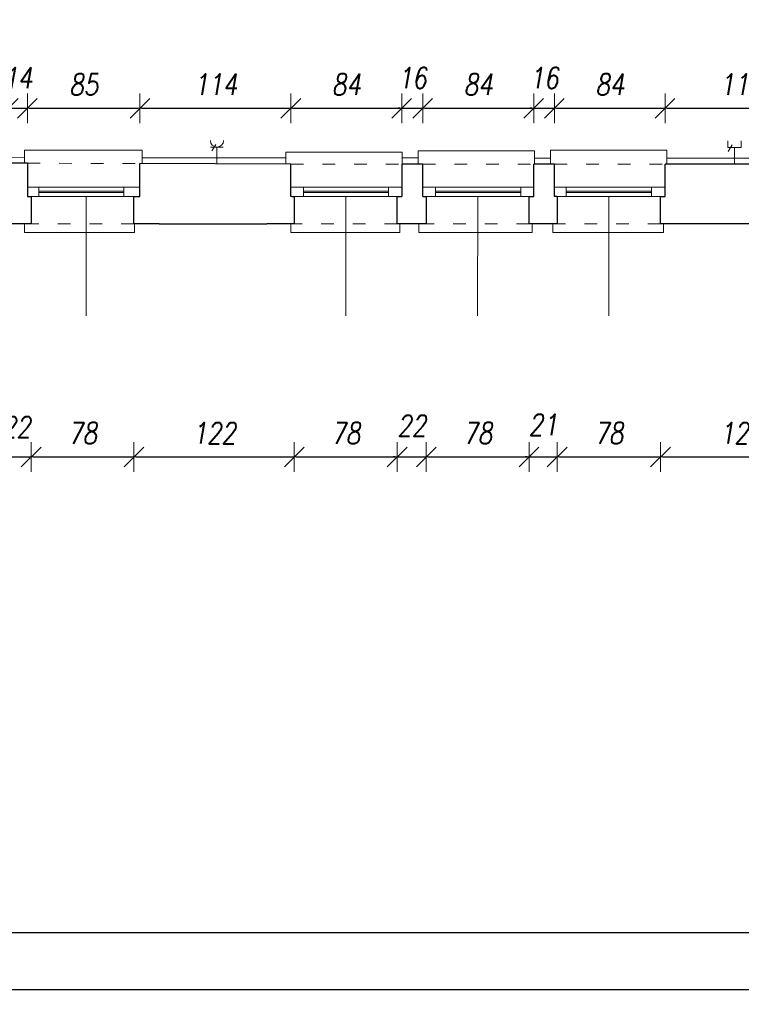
# Model space of a CAD drawing. Header units: millimetres. Extents: x -58431 to 28973, y -32170 to 9431.
# Tile 4 of 54: x -46745 to -41279, y -32170 to -24713. Entities that reach past the tile are written whole.
import ezdxf

# ---------------------------------------------------------------- set-up
doc = ezdxf.new("R2010")
doc.units = ezdxf.units.MM
doc.header["$LTSCALE"] = 8
doc.linetypes.add('ACAD_ISO03W100', pattern=[30, 12, -18])
doc.layers.get('Defpoints').update_dxf_attribs({"lineweight": 0})
for name, color, linetype, lineweight in [('A_DIMEN', 7, 'Continuous', 0), ('BAM_OPISY POWIERZCHNI', 40, 'Continuous', 0), ('instalacje', 6, 'Continuous', 0), ('piętro_dzwi i okna', 3, 'Continuous', 0), ('piętro_parapet', 6, 'Continuous', 0), ('piętro_podciąg', 2, 'ACAD_ISO03W100', 0), ('piętro_rzut', 7, 'Continuous', 30), ('piętro_widok', 4, 'Continuous', 0), ('RZUT_wymiarowanie', 2, 'Continuous', 0), ('wymiarowanie', 4, 'Continuous', 0)]:
    doc.layers.add(name, color=color, linetype=linetype, lineweight=lineweight)
doc.styles.add('ROMANS1', font='romans.shx', dxfattribs={"width": 0.8, "oblique": 10})
doc.dimstyles.new('NARCH100', dxfattribs={"dimscale": 100, "dimtxt": 1.6, "dimasz": 0.15, "dimexe": 0, "dimexo": 0, "dimgap": 1, "dimtad": 1, "dimdec": 0, "dimlfac": 0.1, "dimrnd": 1, "dimdsep": 46, "dimtxsty": 'ROMANS1', "dimblk": 'wym', "dimcen": -1.5, "dimse1": 1, "dimse2": 1, "dimclrd": 4, "dimclre": 4, "dimclrt": 3, "dimadec": 0, "dimazin": 0, "dimtfac": 0.04, "dimtdec": 0, "dimtmove": 2, "dimatfit": 3, "dimldrblk": 'wym', "dimfxl": 0, "dimtolj": 1, "dimarcsym": 0})

# ---------------------------------------------------------------- blocks, each defined once
blk = doc.blocks.new('wym')
at = {"layer": 'A_DIMEN', "color": 4, "ltscale": 100}
for p, q in [((-5, -5), (5, 5)), ((0, -7.5), (0, 7.5)), ((-5, 0), (5, 0))]:
    blk.add_line(p, q, dxfattribs=at)
blk = doc.blocks.new('*D23')
at = {"layer": 'Defpoints', "color": 0, "transparency": 16777216}
for p in [(-46883.6, -26258.7), (-46658.8, -26258.7), (-46658.8, -28024.5)]:
    blk.add_point(p, dxfattribs=at)
at = {"layer": 'piętro_widok', "color": 4, "lineweight": -2, "transparency": 16777216}
for p, q in [((-46898.6, -28024.5), (-46913.6, -28024.5)), ((-46883.6, -28024.5), (-46658.8, -28024.5)), ((-46643.8, -28024.5), (-46628.8, -28024.5))]:
    blk.add_line(p, q, dxfattribs=at)
at = {"layer": 'piętro_widok', "color": 4, "lineweight": -2, "transparency": 16777216, "xscale": 15, "yscale": 15, "zscale": 15}
for p, rotation in [((-46883.6, -28024.5), 359.9999999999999), ((-46658.8, -28024.5), 179.9999999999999)]:
    blk.add_blockref('wym', p, dxfattribs=dict(at, rotation=rotation))
at = {"layer": 'piętro_widok', "color": 3, "transparency": 16777216, "insert": (-46771.2, -27798.5), "char_height": 160, "attachment_point": 5, "style": 'ROMANS1'}
blk.add_mtext('\\A1;22', dxfattribs=at)
blk = doc.blocks.new('*D24')
at = {"layer": 'Defpoints', "color": 0, "transparency": 16777216}
for p in [(-46658.8, -26258.7), (-45879.8, -26258.7), (-45879.8, -28024.5)]:
    blk.add_point(p, dxfattribs=at)
at = {"layer": 'piętro_widok', "color": 4, "lineweight": -2, "transparency": 16777216}
blk.add_line((-46643.8, -28024.5), (-45894.8, -28024.5), dxfattribs=at)
at = {"layer": 'piętro_widok', "color": 4, "lineweight": -2, "transparency": 16777216, "xscale": 15, "yscale": 15, "zscale": 15, "rotation": 179.9999999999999}
blk.add_blockref('wym', (-46658.8, -28024.5), dxfattribs=at)
at = {"layer": 'piętro_widok', "color": 4, "lineweight": -2, "transparency": 16777216, "xscale": 15, "yscale": 15, "zscale": 15}
blk.add_blockref('wym', (-45879.8, -28024.5), dxfattribs=at)
at = {"layer": 'piętro_widok', "color": 3, "transparency": 16777216, "insert": (-46269.3, -27844.5), "char_height": 160, "attachment_point": 5, "style": 'ROMANS1'}
blk.add_mtext('\\A1;78', dxfattribs=at)
blk = doc.blocks.new('*D25')
at = {"layer": 'Defpoints', "color": 0, "transparency": 16777216}
for p in [(-45879.8, -26258.7), (-44664.8, -26258.7), (-44664.8, -28024.5)]:
    blk.add_point(p, dxfattribs=at)
at = {"layer": 'piętro_widok', "color": 4, "lineweight": -2, "transparency": 16777216}
blk.add_line((-45864.8, -28024.5), (-44679.8, -28024.5), dxfattribs=at)
at = {"layer": 'piętro_widok', "color": 4, "lineweight": -2, "transparency": 16777216, "xscale": 15, "yscale": 15, "zscale": 15, "rotation": 179.9999999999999}
blk.add_blockref('wym', (-45879.8, -28024.5), dxfattribs=at)
at = {"layer": 'piętro_widok', "color": 4, "lineweight": -2, "transparency": 16777216, "xscale": 15, "yscale": 15, "zscale": 15}
blk.add_blockref('wym', (-44664.8, -28024.5), dxfattribs=at)
at = {"layer": 'piętro_widok', "color": 3, "transparency": 16777216, "insert": (-45272.3, -27844.5), "char_height": 160, "attachment_point": 5, "style": 'ROMANS1'}
blk.add_mtext('\\A1;122', dxfattribs=at)
blk = doc.blocks.new('*D26')
at = {"layer": 'Defpoints', "color": 0, "transparency": 16777216}
for p in [(-44664.8, -26258.7), (-43885.8, -26258.7), (-43885.8, -28024.5)]:
    blk.add_point(p, dxfattribs=at)
at = {"layer": 'piętro_widok', "color": 4, "lineweight": -2, "transparency": 16777216}
blk.add_line((-44649.8, -28024.5), (-43900.8, -28024.5), dxfattribs=at)
at = {"layer": 'piętro_widok', "color": 4, "lineweight": -2, "transparency": 16777216, "xscale": 15, "yscale": 15, "zscale": 15, "rotation": 179.9999999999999}
blk.add_blockref('wym', (-44664.8, -28024.5), dxfattribs=at)
at = {"layer": 'piętro_widok', "color": 4, "lineweight": -2, "transparency": 16777216, "xscale": 15, "yscale": 15, "zscale": 15}
blk.add_blockref('wym', (-43885.8, -28024.5), dxfattribs=at)
at = {"layer": 'piętro_widok', "color": 3, "transparency": 16777216, "insert": (-44275.3, -27844.5), "char_height": 160, "attachment_point": 5, "style": 'ROMANS1'}
blk.add_mtext('\\A1;78', dxfattribs=at)
blk = doc.blocks.new('*D67')
at = {"layer": 'Defpoints', "color": 0, "transparency": 16777216}
for p in [(-43885.8, -26258.7), (-43665.3, -26258.7), (-43665.3, -28024.5)]:
    blk.add_point(p, dxfattribs=at)
at = {"layer": 'piętro_widok', "color": 4, "lineweight": -2, "transparency": 16777216}
for p, q in [((-43900.8, -28024.5), (-43915.8, -28024.5)), ((-43885.8, -28024.5), (-43665.3, -28024.5)), ((-43650.3, -28024.5), (-43635.3, -28024.5))]:
    blk.add_line(p, q, dxfattribs=at)
at = {"layer": 'piętro_widok', "color": 4, "lineweight": -2, "transparency": 16777216, "xscale": 15, "yscale": 15, "zscale": 15}
for p, rotation in [((-43885.8, -28024.5), 359.9999999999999), ((-43665.3, -28024.5), 179.9999999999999)]:
    blk.add_blockref('wym', p, dxfattribs=dict(at, rotation=rotation))
at = {"layer": 'piętro_widok', "color": 3, "transparency": 16777216, "insert": (-43775.6, -27787.6), "char_height": 160, "attachment_point": 5, "style": 'ROMANS1'}
blk.add_mtext('\\A1;22', dxfattribs=at)
blk = doc.blocks.new('*D68')
at = {"layer": 'Defpoints', "color": 0, "transparency": 16777216}
for p in [(-43665.3, -26258.7), (-42886.3, -26258.7), (-42886.3, -28024.5)]:
    blk.add_point(p, dxfattribs=at)
at = {"layer": 'piętro_widok', "color": 4, "lineweight": -2, "transparency": 16777216}
blk.add_line((-43650.3, -28024.5), (-42901.3, -28024.5), dxfattribs=at)
at = {"layer": 'piętro_widok', "color": 4, "lineweight": -2, "transparency": 16777216, "xscale": 15, "yscale": 15, "zscale": 15, "rotation": 179.9999999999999}
blk.add_blockref('wym', (-43665.3, -28024.5), dxfattribs=at)
at = {"layer": 'piętro_widok', "color": 4, "lineweight": -2, "transparency": 16777216, "xscale": 15, "yscale": 15, "zscale": 15}
blk.add_blockref('wym', (-42886.3, -28024.5), dxfattribs=at)
at = {"layer": 'piętro_widok', "color": 3, "transparency": 16777216, "insert": (-43275.8, -27844.5), "char_height": 160, "attachment_point": 5, "style": 'ROMANS1'}
blk.add_mtext('\\A1;78', dxfattribs=at)
blk = doc.blocks.new('*D69')
at = {"layer": 'Defpoints', "color": 0, "transparency": 16777216}
for p in [(-42886.3, -26258.7), (-42673.5, -26258.7), (-42673.5, -28024.5)]:
    blk.add_point(p, dxfattribs=at)
at = {"layer": 'piętro_widok', "color": 4, "lineweight": -2, "transparency": 16777216}
for p, q in [((-42901.3, -28024.5), (-42916.3, -28024.5)), ((-42886.3, -28024.5), (-42673.5, -28024.5)), ((-42658.5, -28024.5), (-42643.5, -28024.5))]:
    blk.add_line(p, q, dxfattribs=at)
at = {"layer": 'piętro_widok', "color": 4, "lineweight": -2, "transparency": 16777216, "xscale": 15, "yscale": 15, "zscale": 15}
for p, rotation in [((-42886.3, -28024.5), 359.9999999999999), ((-42673.5, -28024.5), 179.9999999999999)]:
    blk.add_blockref('wym', p, dxfattribs=dict(at, rotation=rotation))
at = {"layer": 'piętro_widok', "color": 3, "transparency": 16777216, "insert": (-42779.9, -27781.4), "char_height": 160, "attachment_point": 5, "style": 'ROMANS1'}
blk.add_mtext('\\A1;21', dxfattribs=at)
blk = doc.blocks.new('*D70')
at = {"layer": 'Defpoints', "color": 0, "transparency": 16777216}
for p in [(-42673.5, -26258.7), (-41891.2, -26258.7), (-41891.2, -28024.5)]:
    blk.add_point(p, dxfattribs=at)
at = {"layer": 'piętro_widok', "color": 4, "lineweight": -2, "transparency": 16777216}
blk.add_line((-42658.5, -28024.5), (-41906.2, -28024.5), dxfattribs=at)
at = {"layer": 'piętro_widok', "color": 4, "lineweight": -2, "transparency": 16777216, "xscale": 15, "yscale": 15, "zscale": 15, "rotation": 179.9999999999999}
blk.add_blockref('wym', (-42673.5, -28024.5), dxfattribs=at)
at = {"layer": 'piętro_widok', "color": 4, "lineweight": -2, "transparency": 16777216, "xscale": 15, "yscale": 15, "zscale": 15}
blk.add_blockref('wym', (-41891.2, -28024.5), dxfattribs=at)
at = {"layer": 'piętro_widok', "color": 3, "transparency": 16777216, "insert": (-42282.4, -27844.5), "char_height": 160, "attachment_point": 5, "style": 'ROMANS1'}
blk.add_mtext('\\A1;78', dxfattribs=at)
blk = doc.blocks.new('*D71')
at = {"layer": 'Defpoints', "color": 0, "transparency": 16777216}
for p in [(-41891.2, -26258.7), (-40663, -26258.7), (-40663, -28024.5)]:
    blk.add_point(p, dxfattribs=at)
at = {"layer": 'piętro_widok', "color": 4, "lineweight": -2, "transparency": 16777216}
blk.add_line((-41876.2, -28024.5), (-40678, -28024.5), dxfattribs=at)
at = {"layer": 'piętro_widok', "color": 4, "lineweight": -2, "transparency": 16777216, "xscale": 15, "yscale": 15, "zscale": 15, "rotation": 179.9999999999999}
blk.add_blockref('wym', (-41891.2, -28024.5), dxfattribs=at)
at = {"layer": 'piętro_widok', "color": 4, "lineweight": -2, "transparency": 16777216, "xscale": 15, "yscale": 15, "zscale": 15}
blk.add_blockref('wym', (-40663, -28024.5), dxfattribs=at)
at = {"layer": 'piętro_widok', "color": 3, "transparency": 16777216, "insert": (-41277.1, -27844.5), "char_height": 160, "attachment_point": 5, "style": 'ROMANS1'}
blk.add_mtext('\\A1;123', dxfattribs=at)
blk = doc.blocks.new('*D190')
at = {"layer": 'Defpoints', "color": 0, "transparency": 16777216}
for p in [(-46687.1, -25384.3), (-46832, -25981.2), (-46687.1, -25982.3)]:
    blk.add_point(p, dxfattribs=at)
at = {"layer": 'RZUT_wymiarowanie', "color": 4, "lineweight": -2, "transparency": 16777216}
for p, q in [((-46847, -25384.3), (-46862, -25384.3)), ((-46832, -25384.3), (-46687.1, -25384.3)), ((-46672.1, -25384.3), (-46657.1, -25384.3))]:
    blk.add_line(p, q, dxfattribs=at)
at = {"layer": 'RZUT_wymiarowanie', "color": 4, "lineweight": -2, "transparency": 16777216, "xscale": 15, "yscale": 15, "zscale": 15}
for p, rotation in [((-46832, -25384.3), 359.9999999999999), ((-46687.1, -25384.3), 179.9999999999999)]:
    blk.add_blockref('wym', p, dxfattribs=dict(at, rotation=rotation))
at = {"layer": 'RZUT_wymiarowanie', "color": 3, "transparency": 16777216, "insert": (-46759.5, -25154.3), "char_height": 160, "attachment_point": 5, "style": 'ROMANS1'}
blk.add_mtext('\\A1;14', dxfattribs=at)
blk = doc.blocks.new('*D191')
at = {"layer": 'Defpoints', "color": 0, "transparency": 16777216}
for p in [(-45834.1, -25384.3), (-46687.1, -25982.3), (-45834.1, -25981.2)]:
    blk.add_point(p, dxfattribs=at)
at = {"layer": 'RZUT_wymiarowanie', "color": 4, "lineweight": -2, "transparency": 16777216}
blk.add_line((-46672.1, -25384.3), (-45849.1, -25384.3), dxfattribs=at)
at = {"layer": 'RZUT_wymiarowanie', "color": 4, "lineweight": -2, "transparency": 16777216, "xscale": 15, "yscale": 15, "zscale": 15, "rotation": 179.9999999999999}
blk.add_blockref('wym', (-46687.1, -25384.3), dxfattribs=at)
at = {"layer": 'RZUT_wymiarowanie', "color": 4, "lineweight": -2, "transparency": 16777216, "xscale": 15, "yscale": 15, "zscale": 15}
blk.add_blockref('wym', (-45834.1, -25384.3), dxfattribs=at)
at = {"layer": 'RZUT_wymiarowanie', "color": 3, "transparency": 16777216, "insert": (-46260.6, -25204.3), "char_height": 160, "attachment_point": 5, "style": 'ROMANS1'}
blk.add_mtext('\\A1;85', dxfattribs=at)
blk = doc.blocks.new('*D192')
at = {"layer": 'Defpoints', "color": 0, "transparency": 16777216}
for p in [(-44690.8, -25384.3), (-45834.1, -25981.2), (-44690.8, -25981.2)]:
    blk.add_point(p, dxfattribs=at)
at = {"layer": 'RZUT_wymiarowanie', "color": 4, "lineweight": -2, "transparency": 16777216}
blk.add_line((-45819.1, -25384.3), (-44705.8, -25384.3), dxfattribs=at)
at = {"layer": 'RZUT_wymiarowanie', "color": 4, "lineweight": -2, "transparency": 16777216, "xscale": 15, "yscale": 15, "zscale": 15, "rotation": 179.9999999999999}
blk.add_blockref('wym', (-45834.1, -25384.3), dxfattribs=at)
at = {"layer": 'RZUT_wymiarowanie', "color": 4, "lineweight": -2, "transparency": 16777216, "xscale": 15, "yscale": 15, "zscale": 15}
blk.add_blockref('wym', (-44690.8, -25384.3), dxfattribs=at)
at = {"layer": 'RZUT_wymiarowanie', "color": 3, "transparency": 16777216, "insert": (-45262.4, -25204.3), "char_height": 160, "attachment_point": 5, "style": 'ROMANS1'}
blk.add_mtext('\\A1;114', dxfattribs=at)
blk = doc.blocks.new('*D193')
at = {"layer": 'Defpoints', "color": 0, "transparency": 16777216}
for p in [(-43851.6, -25384.3), (-44690.8, -25981.2), (-43851.6, -25981.2)]:
    blk.add_point(p, dxfattribs=at)
at = {"layer": 'RZUT_wymiarowanie', "color": 4, "lineweight": -2, "transparency": 16777216}
blk.add_line((-44675.8, -25384.3), (-43866.6, -25384.3), dxfattribs=at)
at = {"layer": 'RZUT_wymiarowanie', "color": 4, "lineweight": -2, "transparency": 16777216, "xscale": 15, "yscale": 15, "zscale": 15, "rotation": 179.9999999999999}
blk.add_blockref('wym', (-44690.8, -25384.3), dxfattribs=at)
at = {"layer": 'RZUT_wymiarowanie', "color": 4, "lineweight": -2, "transparency": 16777216, "xscale": 15, "yscale": 15, "zscale": 15}
blk.add_blockref('wym', (-43851.6, -25384.3), dxfattribs=at)
at = {"layer": 'RZUT_wymiarowanie', "color": 3, "transparency": 16777216, "insert": (-44271.2, -25204.3), "char_height": 160, "attachment_point": 5, "style": 'ROMANS1'}
blk.add_mtext('\\A1;84', dxfattribs=at)
blk = doc.blocks.new('*D194')
at = {"layer": 'Defpoints', "color": 0, "transparency": 16777216}
for p in [(-43692.2, -25384.3), (-43851.6, -25981.2), (-43692.2, -25981.2)]:
    blk.add_point(p, dxfattribs=at)
at = {"layer": 'RZUT_wymiarowanie', "color": 4, "lineweight": -2, "transparency": 16777216}
for p, q in [((-43866.6, -25384.3), (-43881.6, -25384.3)), ((-43851.6, -25384.3), (-43692.2, -25384.3)), ((-43677.2, -25384.3), (-43662.2, -25384.3))]:
    blk.add_line(p, q, dxfattribs=at)
at = {"layer": 'RZUT_wymiarowanie', "color": 4, "lineweight": -2, "transparency": 16777216, "xscale": 15, "yscale": 15, "zscale": 15}
for p, rotation in [((-43851.6, -25384.3), 359.9999999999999), ((-43692.2, -25384.3), 179.9999999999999)]:
    blk.add_blockref('wym', p, dxfattribs=dict(at, rotation=rotation))
at = {"layer": 'RZUT_wymiarowanie', "color": 3, "transparency": 16777216, "insert": (-43771.9, -25154.3), "char_height": 160, "attachment_point": 5, "style": 'ROMANS1'}
blk.add_mtext('\\A1;16', dxfattribs=at)
blk = doc.blocks.new('*D195')
at = {"layer": 'Defpoints', "color": 0, "transparency": 16777216}
for p in [(-42851.6, -25384.3), (-43692.2, -25981.2), (-42851.6, -25981.2)]:
    blk.add_point(p, dxfattribs=at)
at = {"layer": 'RZUT_wymiarowanie', "color": 4, "lineweight": -2, "transparency": 16777216}
blk.add_line((-43677.2, -25384.3), (-42866.6, -25384.3), dxfattribs=at)
at = {"layer": 'RZUT_wymiarowanie', "color": 4, "lineweight": -2, "transparency": 16777216, "xscale": 15, "yscale": 15, "zscale": 15, "rotation": 179.9999999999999}
blk.add_blockref('wym', (-43692.2, -25384.3), dxfattribs=at)
at = {"layer": 'RZUT_wymiarowanie', "color": 4, "lineweight": -2, "transparency": 16777216, "xscale": 15, "yscale": 15, "zscale": 15}
blk.add_blockref('wym', (-42851.6, -25384.3), dxfattribs=at)
at = {"layer": 'RZUT_wymiarowanie', "color": 3, "transparency": 16777216, "insert": (-43271.9, -25204.3), "char_height": 160, "attachment_point": 5, "style": 'ROMANS1'}
blk.add_mtext('\\A1;84', dxfattribs=at)
blk = doc.blocks.new('*D196')
at = {"layer": 'Defpoints', "color": 0, "transparency": 16777216}
for p in [(-42694.7, -25384.3), (-42851.6, -25981.2), (-42694.7, -25981.2)]:
    blk.add_point(p, dxfattribs=at)
at = {"layer": 'RZUT_wymiarowanie', "color": 4, "lineweight": -2, "transparency": 16777216}
for p, q in [((-42866.6, -25384.3), (-42881.6, -25384.3)), ((-42851.6, -25384.3), (-42694.7, -25384.3)), ((-42679.7, -25384.3), (-42664.7, -25384.3))]:
    blk.add_line(p, q, dxfattribs=at)
at = {"layer": 'RZUT_wymiarowanie', "color": 4, "lineweight": -2, "transparency": 16777216, "xscale": 15, "yscale": 15, "zscale": 15}
for p, rotation in [((-42851.6, -25384.3), 359.9999999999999), ((-42694.7, -25384.3), 179.9999999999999)]:
    blk.add_blockref('wym', p, dxfattribs=dict(at, rotation=rotation))
at = {"layer": 'RZUT_wymiarowanie', "color": 3, "transparency": 16777216, "insert": (-42773.2, -25154.3), "char_height": 160, "attachment_point": 5, "style": 'ROMANS1'}
blk.add_mtext('\\A1;16', dxfattribs=at)
blk = doc.blocks.new('*D197')
at = {"layer": 'Defpoints', "color": 0, "transparency": 16777216}
for p in [(-41856.1, -25384.3), (-42694.7, -25981.2), (-41856.1, -25981.2)]:
    blk.add_point(p, dxfattribs=at)
at = {"layer": 'RZUT_wymiarowanie', "color": 4, "lineweight": -2, "transparency": 16777216}
blk.add_line((-42679.7, -25384.3), (-41871.1, -25384.3), dxfattribs=at)
at = {"layer": 'RZUT_wymiarowanie', "color": 4, "lineweight": -2, "transparency": 16777216, "xscale": 15, "yscale": 15, "zscale": 15, "rotation": 179.9999999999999}
blk.add_blockref('wym', (-42694.7, -25384.3), dxfattribs=at)
at = {"layer": 'RZUT_wymiarowanie', "color": 4, "lineweight": -2, "transparency": 16777216, "xscale": 15, "yscale": 15, "zscale": 15}
blk.add_blockref('wym', (-41856.1, -25384.3), dxfattribs=at)
at = {"layer": 'RZUT_wymiarowanie', "color": 3, "transparency": 16777216, "insert": (-42275.4, -25204.3), "char_height": 160, "attachment_point": 5, "style": 'ROMANS1'}
blk.add_mtext('\\A1;84', dxfattribs=at)
blk = doc.blocks.new('*D198')
at = {"layer": 'Defpoints', "color": 0, "transparency": 16777216}
for p in [(-40696.8, -25384.3), (-41856.1, -25981.2), (-40696.8, -25981.2)]:
    blk.add_point(p, dxfattribs=at)
at = {"layer": 'RZUT_wymiarowanie', "color": 4, "lineweight": -2, "transparency": 16777216}
blk.add_line((-41841.1, -25384.3), (-40711.8, -25384.3), dxfattribs=at)
at = {"layer": 'RZUT_wymiarowanie', "color": 4, "lineweight": -2, "transparency": 16777216, "xscale": 15, "yscale": 15, "zscale": 15, "rotation": 179.9999999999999}
blk.add_blockref('wym', (-41856.1, -25384.3), dxfattribs=at)
at = {"layer": 'RZUT_wymiarowanie', "color": 4, "lineweight": -2, "transparency": 16777216, "xscale": 15, "yscale": 15, "zscale": 15}
blk.add_blockref('wym', (-40696.8, -25384.3), dxfattribs=at)
at = {"layer": 'RZUT_wymiarowanie', "color": 3, "transparency": 16777216, "insert": (-41276.5, -25204.3), "char_height": 160, "attachment_point": 5, "style": 'ROMANS1'}
blk.add_mtext('\\A1;116', dxfattribs=at)
blk = doc.blocks.new('*D543')
at = {"layer": 'BAM_OPISY POWIERZCHNI', "color": 4, "lineweight": -2, "transparency": 16777216}
blk.add_line((-56042.1, -31627.1), (-14725.3, -31627.1), dxfattribs=at)
at = {"layer": 'Defpoints', "color": 0, "transparency": 16777216}
for p in [(-56057.1, -26261.6), (-14710.3, -30520.1), (-14710.3, -31627.1)]:
    blk.add_point(p, dxfattribs=at)
at = {"layer": 'BAM_OPISY POWIERZCHNI', "color": 4, "lineweight": -2, "transparency": 16777216, "xscale": 15, "yscale": 15, "zscale": 15, "rotation": 179.9999999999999}
blk.add_blockref('wym', (-56057.1, -31627.1), dxfattribs=at)
at = {"layer": 'BAM_OPISY POWIERZCHNI', "color": 4, "lineweight": -2, "transparency": 16777216, "xscale": 15, "yscale": 15, "zscale": 15}
blk.add_blockref('wym', (-14710.3, -31627.1), dxfattribs=at)
at = {"layer": 'BAM_OPISY POWIERZCHNI', "color": 3, "transparency": 16777216, "insert": (-35383.7, -31447.1), "char_height": 160, "attachment_point": 5, "style": 'ROMANS1'}
blk.add_mtext('\\A1;4135', dxfattribs=at)
blk = doc.blocks.new('*D546')
at = {"layer": 'BAM_OPISY POWIERZCHNI', "color": 4, "lineweight": -2, "transparency": 16777216}
blk.add_line((-56042.1, -32057.8), (-1543.1, -32057.8), dxfattribs=at)
at = {"layer": 'Defpoints', "color": 0, "transparency": 16777216}
for p in [(-56057.1, -26261.6), (-1528.1, -26309.4), (-1528.1, -32057.8)]:
    blk.add_point(p, dxfattribs=at)
at = {"layer": 'BAM_OPISY POWIERZCHNI', "color": 4, "lineweight": -2, "transparency": 16777216, "xscale": 15, "yscale": 15, "zscale": 15, "rotation": 179.9999999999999}
blk.add_blockref('wym', (-56057.1, -32057.8), dxfattribs=at)
at = {"layer": 'BAM_OPISY POWIERZCHNI', "color": 4, "lineweight": -2, "transparency": 16777216, "xscale": 15, "yscale": 15, "zscale": 15}
blk.add_blockref('wym', (-1528.1, -32057.8), dxfattribs=at)
at = {"layer": 'BAM_OPISY POWIERZCHNI', "color": 3, "transparency": 16777216, "insert": (-28792.6, -31877.8), "char_height": 160, "attachment_point": 5, "style": 'ROMANS1'}
blk.add_mtext('\\A1;5453', dxfattribs=at)

msp = doc.modelspace()

# ---------------------------------------------------------------- linework, layer by layer
at = {"layer": 'instalacje'}
for points in [[(-41379.9, -25630.9), (-41379.9, -25681.2)], [(-41279.4, -25630.9), (-41279.4, -25681.2)], [(-45298.7, -25678.8), (-45202.8, -25678.8)], [(-45259.4, -25657.2), (-45289.3, -25706.9)], [(-45250.8, -25678.8), (-45250.8, -25806.8)], [(-41279.4, -25681.2), (-41379.9, -25681.2)], [(-41347.8, -25660.5), (-41377.7, -25710.2)], [(-41329.6, -25681.2), (-41329.7, -25809.2)]]:
    msp.add_lwpolyline(points, dxfattribs=at)
msp.add_arc((-45250.8, -25628.5), 50.2, 179.99226, 359.99226, dxfattribs=at)
at = {"layer": 'piętro_dzwi i okna'}
for points in [[(-45834.1, -25981.2), (-46687.1, -25981.2)], [(-46600.7, -25981.2), (-46600.7, -26051.2)], [(-45955.4, -26012.4), (-46600.7, -26012.4)], [(-45955.4, -26022), (-46600.7, -26022)], [(-45955.4, -25981.2), (-45955.4, -26051.2)], [(-43851.6, -25981.2), (-44690.8, -25981.2)], [(-44596.4, -25981.2), (-44596.4, -26051.2)], [(-43951.1, -26012.4), (-44596.4, -26012.4)], [(-43951.1, -26022), (-44596.4, -26022)], [(-43951.1, -25981.2), (-43951.1, -26051.2)], [(-42851.6, -25981.2), (-43692.2, -25981.2)], [(-43595.2, -25981.2), (-43595.2, -26051.2)], [(-42949.8, -26012.4), (-43595.2, -26012.4)], [(-42949.8, -26022), (-43595.2, -26022)], [(-42949.8, -25981.2), (-42949.8, -26051.2)], [(-41856.1, -25981.2), (-42694.7, -25981.2)], [(-42605.3, -25981.2), (-42605.3, -26051.2)], [(-41959.9, -26012.4), (-42605.3, -26012.4)], [(-41959.9, -26022), (-42605.3, -26022)], [(-41959.9, -25981.2), (-41959.9, -26051.2)], [(-45879.8, -26051.2), (-46658.8, -26051.2)], [(-43885.8, -26051.2), (-44664.8, -26051.2)], [(-42886.3, -26051.2), (-43665.3, -26051.2)], [(-41891.2, -26051.2), (-42673.5, -26051.2)]]:
    msp.add_lwpolyline(points, dxfattribs=at)
at = {"layer": 'piętro_parapet'}
for points in [[(-46709.8, -25800.7), (-46709.8, -25700.5), (-45817.5, -25700.5), (-45817.5, -25801.7)], [(-44728.7, -25806.6), (-44728.7, -25716.3), (-43847.5, -25716.3), (-43847.5, -25806.8)], [(-43726.8, -25806.8), (-43726.8, -25706.3), (-42845.7, -25706.3), (-42845.7, -25806.8)], [(-42725.1, -25806.8), (-42725.1, -25700.8), (-41843.9, -25700.8), (-41843.9, -25806.8)], [(-46708.2, -26258.7), (-46708.2, -26324.3), (-45875.1, -26324.3), (-45875.1, -26258.7)], [(-44690.9, -26258.7), (-44690.9, -26324.3), (-43866.5, -26324.3), (-43866.5, -26258.7)], [(-43722.1, -26258.7), (-43722.1, -26324.3), (-42863.1, -26324.3), (-42863.1, -26258.7)], [(-42707.4, -26258.7), (-42707.4, -26324.3), (-41868.4, -26324.3), (-41868.4, -26258.7)]]:
    msp.add_lwpolyline(points, dxfattribs=at)
at = {"layer": 'piętro_podciąg'}
for points in [[(-46687.1, -25800.7), (-45824.2, -25801.7)], [(-44690.8, -25806.8), (-43851.6, -25806.8)], [(-43692.2, -25806.8), (-42851.6, -25806.8)], [(-42694.7, -25806.8), (-41856.1, -25806.8)], [(-45879.8, -26258.7), (-46658.8, -26258.7)], [(-43885.8, -26258.7), (-44664.8, -26258.7)], [(-42886.3, -26258.7), (-43665.3, -26258.7)], [(-41891.2, -26258.7), (-42673.5, -26258.7)]]:
    msp.add_lwpolyline(points, dxfattribs=at)
at = {"layer": 'piętro_rzut'}
msp.add_line((-40696.8, -25808.1), (-41856, -25806.8), dxfattribs=at)
for points in [[(-46658.8, -26051.2), (-46658.8, -26258.7), (-46883.6, -26258.7), (-46883.6, -26051.2), (-46832, -26051.2), (-46832, -25800.6)], [(-46687.1, -25800.7), (-46832, -25800.6)], [(-46687.1, -25800.7), (-46687.1, -25982.3)], [(-45688, -26258.7), (-45879.8, -26258.7), (-45879.8, -26051.2), (-45834.1, -26051.2), (-45834.1, -25801.7)], [(-44690.8, -25806.8), (-45834.1, -25801.7)], [(-44684.6, -26051.2), (-44690.8, -26051.2), (-44690.8, -25806.8)], [(-43851.6, -25806.8), (-43851.6, -26051.2)], [(-43692.2, -25806.8), (-43851.6, -25806.8)], [(-43692.2, -26051.2), (-43692.2, -25806.8)], [(-42673.5, -26051.2), (-42673.5, -26258.7), (-42886.3, -26258.7), (-42886.3, -26051.2), (-42851.6, -26051.2), (-42851.6, -25806.8)], [(-42694.7, -25806.8), (-42851.6, -25806.8)], [(-42673.5, -26051.2), (-42694.7, -26051.2), (-42694.7, -25806.8)], [(-41692.6, -26258.7), (-41692.6, -26258.7), (-41891.2, -26258.7), (-41891.2, -26051.2), (-41856.1, -26051.2), (-41856.1, -25806.8)], [(-41841.2, -25806.8), (-41856.1, -25806.8)], [(-46687.1, -25981.2), (-46687.1, -26051.2), (-46658.8, -26051.2)], [(-44664.8, -26051.2), (-44664.8, -26258.7), (-44871.9, -26258.7)], [(-44684.6, -26051.2), (-44664.8, -26051.2)], [(-43665.3, -26051.2), (-43665.3, -26258.7), (-43885.8, -26258.7), (-43885.8, -26051.2), (-43851.6, -26051.2)], [(-43692.2, -26051.2), (-43665.3, -26051.2)], [(-45688, -26258.7), (-44871.9, -26258.7)], [(-40885.4, -26258.7), (-41692.6, -26258.7)]]:
    msp.add_lwpolyline(points, dxfattribs=at)
at = {"layer": 'piętro_widok'}
for points in [[(-46830.5, -25758.1), (-46709.8, -25758.2)], [(-45817.5, -25758.9), (-44728.7, -25759.7)], [(-43847.5, -25760.4), (-43726.8, -25760.5)], [(-42845.7, -25761.1), (-42725.1, -25761.2)], [(-41843.9, -25761.9), (-40723.2, -25762.7)]]:
    msp.add_lwpolyline(points, dxfattribs=at)
at = {"layer": 'wymiarowanie'}
for points in [[(-46242.7, -26956.6), (-46242.1, -26051.2)], [(-44275.8, -26956.6), (-44275.3, -26051.2)], [(-43276.4, -26956.6), (-43275.8, -26051.2)], [(-42282.9, -26956.6), (-42282.4, -26051.2)]]:
    msp.add_lwpolyline(points, dxfattribs=at)

# ---------------------------------------------------------------- dimensions: what is measured, and where the dimension line sits
at = {"layer": 'BAM_OPISY POWIERZCHNI'}
for base, p2, picture, middle in [((-14710.3, -31627.1), (-14710.3, -30520.1), '*D543', (-35383.7, -31447.1)), ((-1528.1, -32057.8), (-1528.1, -26309.4), '*D546', (-28792.6, -31877.8))]:
    dim = msp.add_linear_dim(base=base, p1=(-56057.1, -26261.6), p2=p2, dimstyle='NARCH100', dxfattribs=at)
    dim.commit()
    dim.dimension.update_dxf_attribs({"geometry": picture, "text_midpoint": middle})
at = {"layer": 'piętro_widok'}
for base, p1, p2, picture, middle in [((-46658.8, -28024.5), (-46883.6, -26258.7), (-46658.8, -26258.7), '*D23', (-46771.2, -27798.5)), ((-43665.3, -28024.5), (-43885.8, -26258.7), (-43665.3, -26258.7), '*D67', (-43775.6, -27787.6)), ((-42673.5, -28024.5), (-42886.3, -26258.7), (-42673.5, -26258.7), '*D69', (-42779.9, -27781.4))]:
    dim = msp.add_linear_dim(base=base, p1=p1, p2=p2, dimstyle='NARCH100', dxfattribs=at)
    dim.commit()
    dim.dimension.update_dxf_attribs({"geometry": picture, "text_midpoint": middle, "dimtype": 160})
for base, p1, p2, picture, middle in [((-45879.8, -28024.5), (-46658.8, -26258.7), (-45879.8, -26258.7), '*D24', (-46269.3, -27844.5)), ((-44664.7906, -28024.4713), (-45879.7954, -26258.714), (-44664.7906, -26258.714), '*D25', (-45272.293, -27844.4713)), ((-43885.8, -28024.5), (-44664.8, -26258.7), (-43885.8, -26258.7), '*D26', (-44275.3, -27844.5)), ((-42886.3, -28024.5), (-43665.3, -26258.7), (-42886.3, -26258.7), '*D68', (-43275.8, -27844.5)), ((-41891.2, -28024.5), (-42673.5, -26258.7), (-41891.2, -26258.7), '*D70', (-42282.4, -27844.5)), ((-40663, -28024.5), (-41891.2, -26258.7), (-40663, -26258.7), '*D71', (-41277.1, -27844.5))]:
    dim = msp.add_linear_dim(base=base, p1=p1, p2=p2, dimstyle='NARCH100', dxfattribs=at)
    dim.commit()
    dim.dimension.update_dxf_attribs({"geometry": picture, "text_midpoint": middle})
at = {"layer": 'RZUT_wymiarowanie'}
for base, p1, p2, picture, middle in [((-46687.1, -25384.3), (-46832, -25981.2), (-46687.1, -25982.3), '*D190', (-46759.5, -25154.3)), ((-43692.2, -25384.3), (-43851.6, -25981.2), (-43692.2, -25981.2), '*D194', (-43771.9, -25154.3)), ((-42694.7, -25384.3), (-42851.6, -25981.2), (-42694.7, -25981.2), '*D196', (-42773.2, -25154.3)), ((-45834.1, -25384.3), (-46687.1, -25982.3), (-45834.1, -25981.2), '*D191', (-46260.6, -25204.3)), ((-44690.8, -25384.3), (-45834.1, -25981.2), (-44690.8, -25981.2), '*D192', (-45262.4, -25204.3)), ((-43851.6, -25384.3), (-44690.8, -25981.2), (-43851.6, -25981.2), '*D193', (-44271.2, -25204.3)), ((-42851.6, -25384.3), (-43692.2, -25981.2), (-42851.6, -25981.2), '*D195', (-43271.9, -25204.3)), ((-41856.1, -25384.3), (-42694.7, -25981.2), (-41856.1, -25981.2), '*D197', (-42275.4, -25204.3)), ((-40696.8, -25384.3), (-41856.1, -25981.2), (-40696.8, -25981.2), '*D198', (-41276.5, -25204.3))]:
    dim = msp.add_linear_dim(base=base, p1=p1, p2=p2, dimstyle='NARCH100', dxfattribs=at)
    dim.commit()
    dim.dimension.update_dxf_attribs({"geometry": picture, "text_midpoint": middle})

doc.saveas('drawing.dxf')
